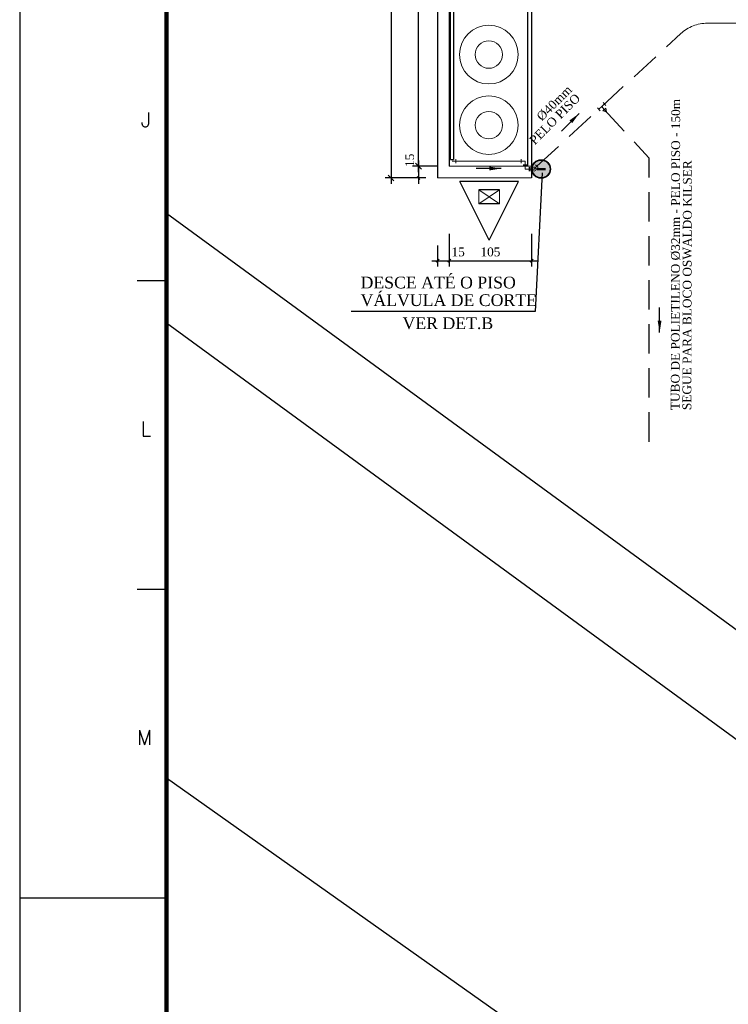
# Model space of a CAD drawing. Header units: millimetres. Extents: x 4 to 3534, y 14 to 98.
# Tile 2 of 161: x 4 to 16, y 34 to 50. Entities that reach past the tile are written whole.
import ezdxf

# ---------------------------------------------------------------- set-up
doc = ezdxf.new("R2010")
doc.units = ezdxf.units.MM
doc.header["$MEASUREMENT"] = 0
doc.linetypes.add('Dashed', pattern=[0.75, 0.5, -0.25])
for name, color, linetype, lineweight in [('AF-Colunas', 7, 'Continuous', 20), ('AF-Conexões', 7, 'Continuous', 20), ('AF-Conexões detalhe', 7, 'Continuous', 20), ('AF-Sentido tubo', 7, 'Continuous', 20), ('AF-Textos tubo', 7, 'Continuous', 20), ('AF-Tubos', 3, 'Continuous', 20), ('AF-Tubos detalhe', 3, 'Continuous', 20), ('Cotas', 7, 'Continuous', 5), ('Nível 1', 7, 'Continuous', 5), ('Simbolos', 1, 'Continuous', 30), ('Textos', 7, 'Continuous', 5)]:
    doc.layers.add(name, color=color, linetype=linetype, lineweight=lineweight)
doc.layers.add('Margem', color=4, linetype='Continuous')
doc.styles.add('ROMANS', font='ROMANS')
doc.styles.add('TimesNewRoman', font='times.ttf')
doc.dimstyles.get("Standard").update_dxf_attribs({"dimtxt": 0.18, "dimasz": 0.18, "dimexe": 0.18, "dimexo": 0.0625, "dimgap": 0.09, "dimtad": 0, "dimtih": 1, "dimtoh": 1, "dimdec": 4, "dimzin": 0, "dimdsep": 46, "dimtxsty": 'Standard', "dimcen": 0.09, "dimadec": 0, "dimazin": 0, "dimtfac": 1, "dimtdec": 4, "dimtofl": 0, "dimtmove": 0, "dimatfit": 3, "dimfxl": 0, "dimtolj": 1, "dimtzin": 0, "dimarcsym": 0})
doc.dimstyles.new('UM_75.000000', dxfattribs={"dimtxt": 0.18, "dimasz": 0.05, "dimexe": 0.1, "dimexo": 0.2, "dimgap": 0, "dimtad": 1, "dimtih": 1, "dimtoh": 1, "dimdec": 1, "dimlfac": 75, "dimzin": 0, "dimdsep": 46, "dimtxsty": 'Standard', "dimblk": 'CLOSED', "dimblk1": 'CLOSED', "dimblk2": 'CLOSED', "dimcen": 0.09, "dimdle": 0.1, "dimadec": 1, "dimazin": 2, "dimtfac": 1, "dimtdec": 4, "dimtofl": 0, "dimtmove": 0, "dimatfit": 3, "dimldrblk": 'CLOSED', "dimfxl": 0, "dimtolj": 1, "dimarcsym": 0})

# ---------------------------------------------------------------- blocks, each defined once
blk = doc.blocks.new('_OBLIQUE')
at = {"color": 0, "linetype": 'ByBlock', "lineweight": -2}
blk.add_line((-0.5, -0.5), (0.5, 0.5), dxfattribs=at)
blk = doc.blocks.new('*D24')
at = {"layer": 'Cotas', "color": 0, "lineweight": -2}
for p, q in [((10.748, 47.872), (10.748, 47.472)), ((11.073, 47.772), (10.648, 47.772)), ((10.873, 47.572), (10.648, 47.572))]:
    blk.add_line(p, q, dxfattribs=at)
at = {"layer": 'Defpoints', "color": 0}
for p in [(11.273, 47.772), (10.748, 47.572), (11.073, 47.572)]:
    blk.add_point(p, dxfattribs=at)
at = {"layer": 'Cotas', "color": 0, "lineweight": -2, "xscale": 0.05, "yscale": 0.05, "zscale": 0.05}
for p, rotation in [((10.748, 47.772), 90), ((10.748, 47.572), 270)]:
    blk.add_blockref('_OBLIQUE', p, dxfattribs=dict(at, rotation=rotation))
at = {"layer": 'Cotas', "color": 7, "insert": (10.598, 47.873), "char_height": 0.15, "attachment_point": 5, "rotation": 90, "style": 'TimesNewRoman'}
blk.add_mtext('\\A1;15', dxfattribs=at)
blk = doc.blocks.new('*D25')
at = {"layer": 'Cotas', "color": 0, "lineweight": -2}
for p, q in [((11.273, 46.62), (11.273, 46.062)), ((11.073, 46.42), (11.073, 46.062)), ((10.973, 46.162), (11.373, 46.162))]:
    blk.add_line(p, q, dxfattribs=at)
at = {"layer": 'Defpoints', "color": 0}
for p in [(11.273, 46.82), (11.073, 46.62), (11.273, 46.162)]:
    blk.add_point(p, dxfattribs=at)
at = {"layer": 'Cotas', "color": 0, "lineweight": -2, "xscale": 0.05, "yscale": 0.05, "zscale": 0.05, "rotation": 180}
blk.add_blockref('_OBLIQUE', (11.073, 46.162), dxfattribs=at)
at = {"layer": 'Cotas', "color": 0, "lineweight": -2, "xscale": 0.05, "yscale": 0.05, "zscale": 0.05}
blk.add_blockref('_OBLIQUE', (11.273, 46.162), dxfattribs=at)
at = {"layer": 'Cotas', "color": 7, "insert": (11.423, 46.312), "char_height": 0.15, "attachment_point": 5, "rotation": 0.0057, "style": 'TimesNewRoman'}
blk.add_mtext('\\A1;15', dxfattribs=at)
blk = doc.blocks.new('*D26')
at = {"layer": 'Cotas', "color": 0, "lineweight": -2}
for p, q in [((11.273, 46.62), (11.273, 46.062)), ((12.673, 46.62), (12.673, 46.062)), ((11.173, 46.162), (12.773, 46.162))]:
    blk.add_line(p, q, dxfattribs=at)
at = {"layer": 'Defpoints', "color": 0}
for p in [(11.273, 46.82), (12.673, 46.82), (12.673, 46.162)]:
    blk.add_point(p, dxfattribs=at)
at = {"layer": 'Cotas', "color": 0, "lineweight": -2, "xscale": 0.05, "yscale": 0.05, "zscale": 0.05, "rotation": 180}
blk.add_blockref('_OBLIQUE', (11.273, 46.162), dxfattribs=at)
at = {"layer": 'Cotas', "color": 0, "lineweight": -2, "xscale": 0.05, "yscale": 0.05, "zscale": 0.05}
blk.add_blockref('_OBLIQUE', (12.673, 46.162), dxfattribs=at)
at = {"layer": 'Cotas', "color": 7, "insert": (11.973, 46.312), "char_height": 0.15, "attachment_point": 5, "rotation": 0.0057, "style": 'TimesNewRoman'}
blk.add_mtext('\\A1;105', dxfattribs=at)
blk = doc.blocks.new('*D38')
at = {"layer": 'Cotas', "color": 0, "lineweight": -2}
for p, q in [((10.748, 47.672), (10.748, 58.072)), ((11.073, 57.972), (10.648, 57.972)), ((10.873, 47.772), (10.648, 47.772))]:
    blk.add_line(p, q, dxfattribs=at)
at = {"layer": 'Defpoints', "color": 0}
for p in [(10.748, 57.972), (11.273, 57.972), (11.073, 47.772)]:
    blk.add_point(p, dxfattribs=at)
at = {"layer": 'Cotas', "color": 0, "lineweight": -2, "xscale": 0.1, "yscale": 0.1, "zscale": 0.1}
for p, rotation in [((10.748, 57.972), 90), ((10.748, 47.772), 270)]:
    blk.add_blockref('_OBLIQUE', p, dxfattribs=dict(at, rotation=rotation))
at = {"layer": 'Cotas', "color": 7, "insert": (10.598, 52.872), "char_height": 0.15, "attachment_point": 5, "rotation": 90, "style": 'TimesNewRoman'}
blk.add_mtext('\\A1;765', dxfattribs=at)
blk = doc.blocks.new('*D40')
at = {"layer": 'Cotas', "color": 0, "lineweight": -2}
for p, q in [((10.873, 58.172), (10.18, 58.172)), ((10.28, 58.272), (10.28, 47.472)), ((10.873, 47.572), (10.18, 47.572))]:
    blk.add_line(p, q, dxfattribs=at)
at = {"layer": 'Defpoints', "color": 0}
for p in [(11.073, 58.172), (10.28, 47.572), (11.073, 47.572)]:
    blk.add_point(p, dxfattribs=at)
at = {"layer": 'Cotas', "color": 0, "lineweight": -2, "xscale": 0.1, "yscale": 0.1, "zscale": 0.1}
for p, rotation in [((10.28, 58.172), 90), ((10.28, 47.572), 270)]:
    blk.add_blockref('_OBLIQUE', p, dxfattribs=dict(at, rotation=rotation))
at = {"layer": 'Cotas', "color": 7, "insert": (10.13, 52.872), "char_height": 0.15, "attachment_point": 5, "rotation": 90, "style": 'TimesNewRoman'}
blk.add_mtext('\\A1;795', dxfattribs=at)

msp = doc.modelspace()

# ---------------------------------------------------------------- hatches: boundary and pattern name
at = {"linetype": 'Continuous'}
for points in [[(12.67862, 47.72433), (12.67922, 47.73813), (12.68102, 47.75183), (12.68401, 47.76531), (12.68817, 47.77848), (12.69345, 47.79125), (12.69983, 47.8035), (12.70725, 47.81515), (12.71566, 47.82611), (12.72499, 47.83629), (12.73518, 47.84562), (12.74614, 47.85403), (12.75778, 47.86145), (12.77004, 47.86783), (12.7828, 47.87312), (12.79597, 47.87727), (12.80946, 47.88026), (12.82315, 47.88206), (12.83695, 47.88266), (12.85075, 47.88206), (12.86445, 47.88026), (12.87793, 47.87727), (12.8911, 47.87312), (12.90387, 47.86783), (12.91612, 47.86145), (12.92777, 47.85403), (12.93873, 47.84562), (12.94891, 47.83629), (12.95824, 47.82611), (12.96665, 47.81515), (12.97407, 47.8035), (12.98045, 47.79125), (12.98574, 47.77848), (12.98989, 47.76531), (12.99288, 47.75183), (12.99468, 47.73813), (12.99528, 47.72433), (12.99468, 47.71053), (12.99288, 47.69684), (12.98989, 47.68335), (12.98574, 47.67018), (12.98045, 47.65742), (12.97407, 47.64516), (12.96665, 47.63351), (12.95824, 47.62256), (12.94891, 47.61237), (12.93873, 47.60304), (12.92777, 47.59463), (12.91612, 47.58721), (12.90387, 47.58083), (12.8911, 47.57555), (12.87793, 47.57139), (12.86445, 47.5684), (12.85075, 47.5666), (12.83695, 47.566), (12.82315, 47.5666), (12.80946, 47.5684), (12.79597, 47.57139), (12.7828, 47.57555), (12.77004, 47.58083), (12.75778, 47.58721), (12.74614, 47.59463), (12.73518, 47.60304), (12.72499, 47.61237), (12.71566, 47.62256), (12.70725, 47.63351), (12.69983, 47.64516), (12.69345, 47.65742), (12.68817, 47.67018), (12.68401, 47.68335), (12.68102, 47.69684), (12.67922, 47.71053), (12.67862, 47.72433)], [(12.98816, 47.72433), (12.98758, 47.73751), (12.98586, 47.75059), (12.98301, 47.76347), (12.97904, 47.77605), (12.97399, 47.78823), (12.9679, 47.79993), (12.96081, 47.81106), (12.95278, 47.82153), (12.94387, 47.83125), (12.93415, 47.84016), (12.92368, 47.84819), (12.91256, 47.85528), (12.90085, 47.86137), (12.88867, 47.86642), (12.87609, 47.87039), (12.86321, 47.87324), (12.85013, 47.87496), (12.83695, 47.87554), (12.82377, 47.87496), (12.81069, 47.87324), (12.79782, 47.87039), (12.78524, 47.86642), (12.77305, 47.86137), (12.76135, 47.85528), (12.75022, 47.84819), (12.73976, 47.84016), (12.73003, 47.83125), (12.72112, 47.82153), (12.71309, 47.81106), (12.706, 47.79993), (12.69991, 47.78823), (12.69486, 47.77605), (12.6909, 47.76347), (12.68804, 47.75059), (12.68632, 47.73751), (12.68574, 47.72433), (12.68632, 47.71115), (12.68804, 47.69807), (12.6909, 47.6852), (12.69486, 47.67261), (12.69991, 47.66043), (12.706, 47.64873), (12.71309, 47.6376), (12.72112, 47.62714), (12.73003, 47.61741), (12.73976, 47.6085), (12.75022, 47.60047), (12.76135, 47.59338), (12.77305, 47.58729), (12.78524, 47.58224), (12.79782, 47.57827), (12.81069, 47.57542), (12.82377, 47.5737), (12.83695, 47.57312), (12.85013, 47.5737), (12.86321, 47.57542), (12.87609, 47.57827), (12.88867, 47.58224), (12.90085, 47.58729), (12.91256, 47.59338), (12.92368, 47.60047), (12.93415, 47.6085), (12.94387, 47.61741), (12.95278, 47.62714), (12.96081, 47.6376), (12.9679, 47.64873), (12.97399, 47.66043), (12.97904, 47.67261), (12.98301, 47.6852), (12.98586, 47.69807), (12.98758, 47.71115), (12.98816, 47.72433)], [(12.91612, 47.70454), (12.91612, 47.74412), (12.75778, 47.74412), (12.75778, 47.70454), (12.91612, 47.70454)]]:
    msp.add_hatch(color=3, dxfattribs=at).paths.add_polyline_path(points)

# ---------------------------------------------------------------- linework, layer by layer
at = {"color": 7}
for p, q in [((11.073, 58.17174), (11.073, 47.57174)), ((11.273, 51.77174), (11.273, 47.77174)), ((22.1574, 35.49214), (6.45722, 46.96461)), ((6.45722, 45.10682), (23.1149, 32.93464)), ((6.45722, 37.36177), (22.91938, 25.71207))]:
    msp.add_line(p, q, dxfattribs=at)
at = {"color": 8}
for p, q in [((12.6064, 52.77273), (12.6064, 47.77174)), ((12.673, 52.77273), (12.673, 47.57174))]:
    msp.add_line(p, q, dxfattribs=at)
at = {"color": 3}
for p, q in [((11.29106, 47.88585), (11.29106, 51.82878)), ((11.34635, 51.82878), (11.34635, 47.88585)), ((11.29106, 47.88585), (11.34635, 47.88585))]:
    msp.add_line(p, q, dxfattribs=at)
at = {"color": 3, "linetype": 'Dashed'}
msp.add_line((14.6774, 43.08186), (14.6774, 47.90807), dxfattribs=at)
for p, q in [((12.85401, 47.66001), (12.73661, 45.29856)), ((12.73661, 45.29856), (9.60245, 45.29856))]:
    msp.add_line(p, q)
at = {"color": 3}
for radius in [0.15833, 0.15121]:
    msp.add_circle((12.83695, 47.72433), radius, dxfattribs=at)
at = {"layer": 'AF-Colunas'}
for p, q in [((11.273, 47.77174), (12.673, 47.77174)), ((11.073, 47.57174), (12.673, 47.57174))]:
    msp.add_line(p, q, dxfattribs=at)
for centre, radius in [((11.946, 49.67174), 0.5), ((11.946, 49.67174), 0.23333), ((11.946, 48.47174), 0.5), ((11.946, 48.47174), 0.23333)]:
    msp.add_circle(centre, radius, dxfattribs=at)
at = {"layer": 'AF-Conexões', "linetype": 'Continuous'}
for p, q in [((13.86703, 48.78705), (13.818, 48.74183)), ((13.86703, 48.78705), (13.916, 48.83219)), ((13.86703, 48.78705), (13.91225, 48.73801)), ((13.93864, 48.80763), (13.89343, 48.85667)), ((13.84064, 48.71728), (13.79542, 48.76632)), ((13.88769, 48.71537), (13.93673, 48.76058)), ((13.95098, 48.69599), (13.88769, 48.71537)), ((13.95098, 48.69599), (13.9368, 48.76065)), ((11.3187, 47.85934), (11.3853, 47.85934)), ((11.3853, 47.82594), (11.3853, 47.89264)), ((12.4987, 47.82594), (12.4987, 47.89264)), ((12.5654, 47.85934), (12.4987, 47.85934)), ((12.5321, 47.79264), (12.5987, 47.79264)), ((12.5321, 47.79044), (12.5987, 47.79044)), ((12.5654, 47.85934), (12.5654, 47.79264)), ((12.5654, 47.72374), (12.5654, 47.79044)), ((12.7885, 47.74734), (12.7414, 47.79454)), ((12.5654, 47.72374), (12.6321, 47.72374)), ((12.6321, 47.69044), (12.6321, 47.75714)), ((12.7178, 47.72374), (12.7649, 47.77094))]:
    msp.add_line(p, q, dxfattribs=at)
msp.add_circle((12.7178, 47.72374), 0.03333, dxfattribs=at)
at = {"layer": 'AF-Conexões detalhe', "linetype": 'Continuous'}
for p, q in [((12.6511, 47.69044), (12.6511, 47.75714)), ((12.7178, 47.72374), (12.6511, 47.72374))]:
    msp.add_line(p, q, dxfattribs=at)
msp.add_circle((12.7178, 47.72374), 0.03333, dxfattribs=at)
msp.add_circle((12.7178, 47.72374), 0.03333, dxfattribs=at)
at = {"layer": 'AF-Tubos', "linetype": 'Dashed'}
for p, q in [((15.66637, 50.20584), (30.4259, 50.20584)), ((12.76493, 47.77096), (15.21448, 50.02931)), ((13.91225, 48.73801), (14.6774, 47.90807))]:
    msp.add_line(p, q, dxfattribs=at)
at = {"layer": 'AF-Tubos'}
for p, q in [((11.3853, 47.85934), (12.4987, 47.85934)), ((12.5654, 47.79264), (12.5654, 47.79044))]:
    msp.add_line(p, q, dxfattribs=at)
at = {"layer": 'AF-Tubos', "linetype": 'Dashed'}
msp.add_arc((15.66637, 49.53917), 0.66667, 90, 132.674423, dxfattribs=at)
at = {"layer": 'AF-Tubos detalhe'}
msp.add_line((12.6321, 47.72374), (12.6511, 47.72374), dxfattribs=at)
at = {"layer": 'Margem', "color": 1}
for p, q in [((3.95722, 98.38305), (3.95722, 14.28305)), ((6.45722, 45.82055), (5.95722, 45.82055)), ((6.45722, 40.5643), (5.95722, 40.5643)), ((6.45722, 35.30805), (3.95722, 35.30805))]:
    msp.add_line(p, q, dxfattribs=at)
at = {"layer": 'Margem', "lineweight": 100}
msp.add_line((6.45722, 15.28305), (6.45722, 97.38305), dxfattribs=at)
at = {"layer": 'Nível 1', "color": 1}
for p, q in [((11.7761, 47.36812), (12.12888, 47.12886)), ((11.7761, 47.12886), (12.12888, 47.36812)), ((11.7761, 47.36812), (11.7761, 47.12886)), ((12.12888, 47.12886), (12.12888, 47.36812))]:
    msp.add_line(p, q, dxfattribs=at)
at = {"layer": 'Simbolos', "color": 1}
for p, q in [((12.45278, 47.51099), (11.45278, 47.51099)), ((11.95178, 46.51099), (11.45278, 47.51099)), ((11.95178, 46.51099), (12.45278, 47.51099)), ((12.12888, 47.36812), (11.7761, 47.36812)), ((12.12888, 47.12886), (11.7761, 47.12886))]:
    msp.add_line(p, q, dxfattribs=at)

# ---------------------------------------------------------------- texts
at = {"layer": 'AF-Textos tubo', "char_height": 0.15, "width": 9.3196981, "line_spacing_factor": 0.798, "style": 'TimesNewRoman'}
for s, insert, attachment_point, rotation in [('%%c40mm\\PPELO PISO', (13.51671, 48.91408), 9, 45.000105), ('TUBO DE POLIETILENO %%c32mm - PELO PISO - 150m\\PSEGUE PARA BLOCO OSWALDO KILSER', (15.39641, 43.61884), 7, 89.891348)]:
    msp.add_mtext(s, dxfattribs=dict(at, insert=insert, attachment_point=attachment_point, rotation=rotation))
at = {"layer": 'Margem', "color": 1, "char_height": 0.25, "attachment_point": 8, "line_spacing_factor": 0.9, "style": 'ROMANS'}
for s, insert, width in [('J', (6.107, 48.4355), 4.5714286), ('L', (6.107, 43.1765), 6.0952381), ('M', (6.084, 37.9225), 7.6190476)]:
    msp.add_mtext(s, dxfattribs=dict(at, insert=insert, width=width))
at = {"layer": 'Textos', "char_height": 0.2, "attachment_point": 7, "line_spacing_factor": 0.9, "style": 'TimesNewRoman'}
for s, insert, width in [('DESCE ATÉ O PISO\\PVÁLVULA DE CORTE', (9.7614, 45.38703), 3.392369), ('VER DET.B', (10.47617, 44.9947), 5.8030052)]:
    msp.add_mtext(s, dxfattribs=dict(at, insert=insert, width=width))

# ---------------------------------------------------------------- dimensions: what is measured, and where the dimension line sits
at = {"layer": 'Cotas'}
for base, p1, p2, override, picture, middle in [((10.2797, 47.57174), (11.073, 58.17174), (11.073, 47.57174), {"dimtxt": 0.15, "dimasz": 0.1, "dimexe": 0.1, "dimexo": 0.2, "dimtad": 1, "dimtih": 0, "dimtoh": 0, "dimdec": 1, "dimlfac": 75, "dimzin": 8, "dimtxsty": 'TimesNewRoman', "dimblk": 'OBLIQUE', "dimblk1": 'OBLIQUE', "dimblk2": 'OBLIQUE', "dimsah": 1, "dimdle": 0.1, "dimse1": 0, "dimse2": 0, "dimclrt": 7, "dimadec": 1, "dimazin": 3, "dimtmove": 2, "dimldrblk": 'OBLIQUE'}, '*D40', (10.1297, 52.87174)), ((10.74783, 57.97174), (11.073, 47.77174), (11.273, 57.97174), {"dimtxt": 0.15, "dimasz": 0.1, "dimexe": 0.1, "dimexo": 0.2, "dimtad": 1, "dimtih": 0, "dimtoh": 0, "dimdec": 1, "dimlfac": 75, "dimzin": 8, "dimtxsty": 'TimesNewRoman', "dimblk": 'OBLIQUE', "dimblk1": 'OBLIQUE', "dimblk2": 'OBLIQUE', "dimsah": 1, "dimdle": 0.1, "dimse1": 0, "dimse2": 0, "dimclrt": 7, "dimadec": 1, "dimazin": 3, "dimtmove": 2, "dimldrblk": 'OBLIQUE'}, '*D38', (10.59783, 52.87174)), ((10.74783, 47.57174), (11.273, 47.77174), (11.073, 47.57174), {"dimtxt": 0.15, "dimasz": 0.05, "dimexe": 0.1, "dimexo": 0.2, "dimtad": 1, "dimtih": 0, "dimtoh": 0, "dimdec": 1, "dimlfac": 75, "dimzin": 8, "dimtxsty": 'TimesNewRoman', "dimblk": 'OBLIQUE', "dimblk1": 'OBLIQUE', "dimblk2": 'OBLIQUE', "dimsah": 1, "dimdle": 0.1, "dimse1": 0, "dimse2": 0, "dimclrt": 7, "dimadec": 1, "dimazin": 3, "dimtmove": 2, "dimldrblk": 'OBLIQUE'}, '*D24', (10.59783, 47.87271))]:
    dim = msp.add_linear_dim(base=base, p1=p1, p2=p2, angle=90, dimstyle='UM_75.000000', override=override, dxfattribs=at)
    dim.commit()
    dim.dimension.update_dxf_attribs({"geometry": picture, "text_midpoint": middle, "dimtype": 160, "text_rotation": 90})
for base, p1, p2, picture, middle in [((11.273, 46.16183), (11.073, 46.62007), (11.273, 46.82007), '*D25', (11.42297, 46.31183)), ((12.673, 46.16183), (11.273, 46.82007), (12.673, 46.82007), '*D26', (11.973, 46.31183))]:
    dim = msp.add_linear_dim(base=base, p1=p1, p2=p2, dimstyle='UM_75.000000', override={"dimtxt": 0.15, "dimasz": 0.05, "dimexe": 0.1, "dimexo": 0.2, "dimtad": 1, "dimtih": 0, "dimtoh": 0, "dimdec": 1, "dimlfac": 75, "dimzin": 8, "dimtxsty": 'TimesNewRoman', "dimblk": 'OBLIQUE', "dimblk1": 'OBLIQUE', "dimblk2": 'OBLIQUE', "dimsah": 1, "dimdle": 0.1, "dimse1": 0, "dimse2": 0, "dimclrt": 7, "dimadec": 1, "dimazin": 3, "dimtmove": 2, "dimldrblk": 'OBLIQUE'}, dxfattribs=at)
    dim.commit()
    dim.dimension.update_dxf_attribs({"geometry": picture, "text_midpoint": middle, "dimtype": 160, "text_rotation": 0.00573})

# ---------------------------------------------------------------- leaders
at = {"layer": 'AF-Sentido tubo'}
for points in [[(13.48336, 48.66986), (13.18383, 48.37033)], [(12.1538, 47.73301), (11.7302, 47.73301)], [(14.85359, 44.94331), (14.85277, 45.36691)]]:
    msp.add_leader(points, dimstyle='Standard', override={"dimasz": 0.2}, dxfattribs=at)

doc.saveas('drawing.dxf')
